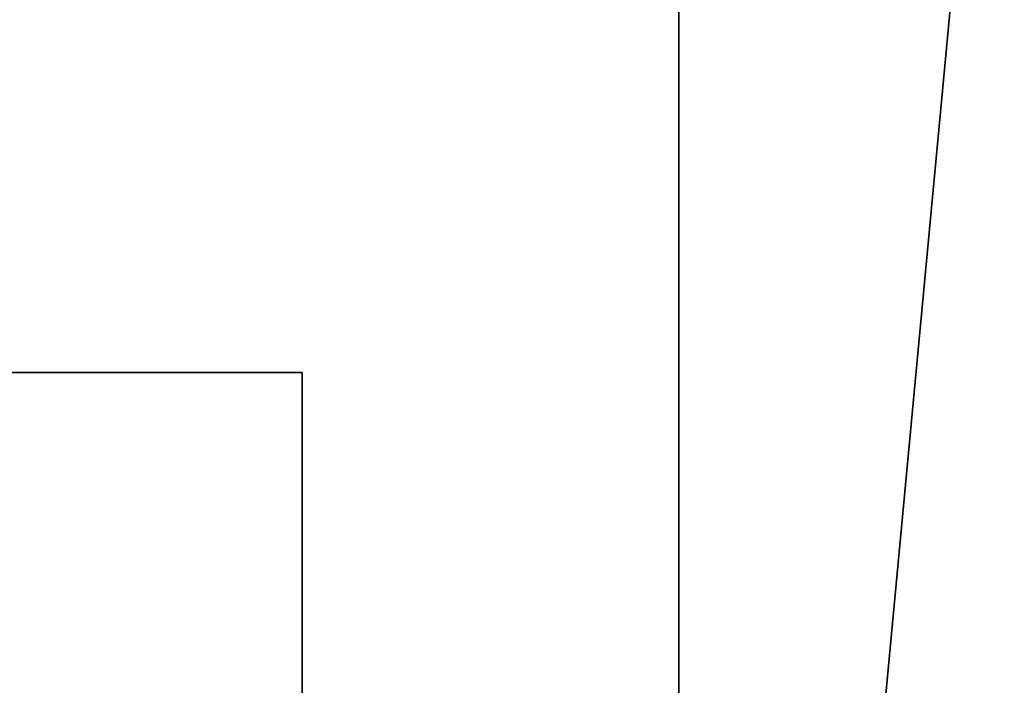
# Model space of a CAD drawing. Header units: millimetres. Extents: x -15850 to -12796, y 730 to 3070.
# Tile 20 of 256: x -15154 to -14790, y 1549 to 1795. Entities that reach past the tile are written whole.
import ezdxf

# ---------------------------------------------------------------- set-up
doc = ezdxf.new("R2010")
doc.units = ezdxf.units.MM
doc.layers.add('A-FLOR', color=192, linetype='Continuous', lineweight=25)
doc.layers.add('A-WALL', color=113, linetype='Continuous', lineweight=25)

msp = doc.modelspace()

# ---------------------------------------------------------------- meshes
at = {"layer": 'A-FLOR'}
mesh = msp.add_polyface(dxfattribs=at)
corners = [(-15849.9, 1464.26, -500), (-15849.9, 1664.26, -500), (-15049.9, 1664.26, -500), (-15049.9, 1464.26, -500)]
mesh.append_faces([[corners[k] for k in face] for face in [(2, 3, 0, 1)]])
mesh = msp.add_polyface(dxfattribs=at)
corners = [(-15849.9, 1464.26, -250), (-15049.9, 1464.26, -250), (-15049.9, 1664.26, -250), (-15849.9, 1664.26, -250)]
mesh.append_faces([[corners[k] for k in face] for face in [(2, 3, 0, 1)]])
mesh = msp.add_polyface(dxfattribs=at)
corners = [(-15049.9, 1664.26, -500), (-15849.9, 1664.26, -500), (-15849.9, 1664.26, -250), (-15049.9, 1664.26, -250)]
mesh.append_faces([[corners[k] for k in face] for face in [(0, 1, 2, 3)]])
mesh = msp.add_polyface(dxfattribs=at)
corners = [(-15049.9, 1464.26, -500), (-15049.9, 1664.26, -500), (-15049.9, 1664.26, -250), (-15049.9, 1464.26, -250)]
mesh.append_faces([[corners[k] for k in face] for face in [(3, 0, 1, 2)]])
at = {"layer": 'A-WALL'}
mesh = msp.add_polyface(dxfattribs=at)
corners = [(-14910.55, 3069.53, -600), (-14910.55, 730.17, -600), (-14910.55, 730.17, 2500), (-14910.55, 3069.53, 2500)]
mesh.append_faces([[corners[k] for k in face] for face in [(2, 3, 0, 1)]])
mesh = msp.add_polyface(dxfattribs=at)
corners = [(-14910.55, 730.17, -600), (-14910.55, 3069.53, -600), (-14709.55, 3069.53, -600), (-14709.55, 2868.53, -600), (-14709.55, 730.17, -600)]
mesh.append_faces([[corners[k] for k in face] for face in [(3, 0, 1, 2)]], dxfattribs={"vtx0": -1})
mesh.append_faces([[corners[k] for k in face] for face in [(3, 4, 0)]], dxfattribs={"vtx2": -1})
mesh = msp.add_polyface(dxfattribs=at)
corners = [(-14910.55, 3069.53, 2500), (-14910.55, 730.17, 2500), (-14709.55, 730.17, 2500), (-14709.55, 2868.53, 2500), (-14709.55, 3069.53, 2500)]
mesh.append_faces([[corners[k] for k in face] for face in [(3, 0, 1, 2)]], dxfattribs={"vtx0": -1})
mesh.append_faces([[corners[k] for k in face] for face in [(3, 4, 0)]], dxfattribs={"vtx2": -1})

doc.saveas('drawing.dxf')
